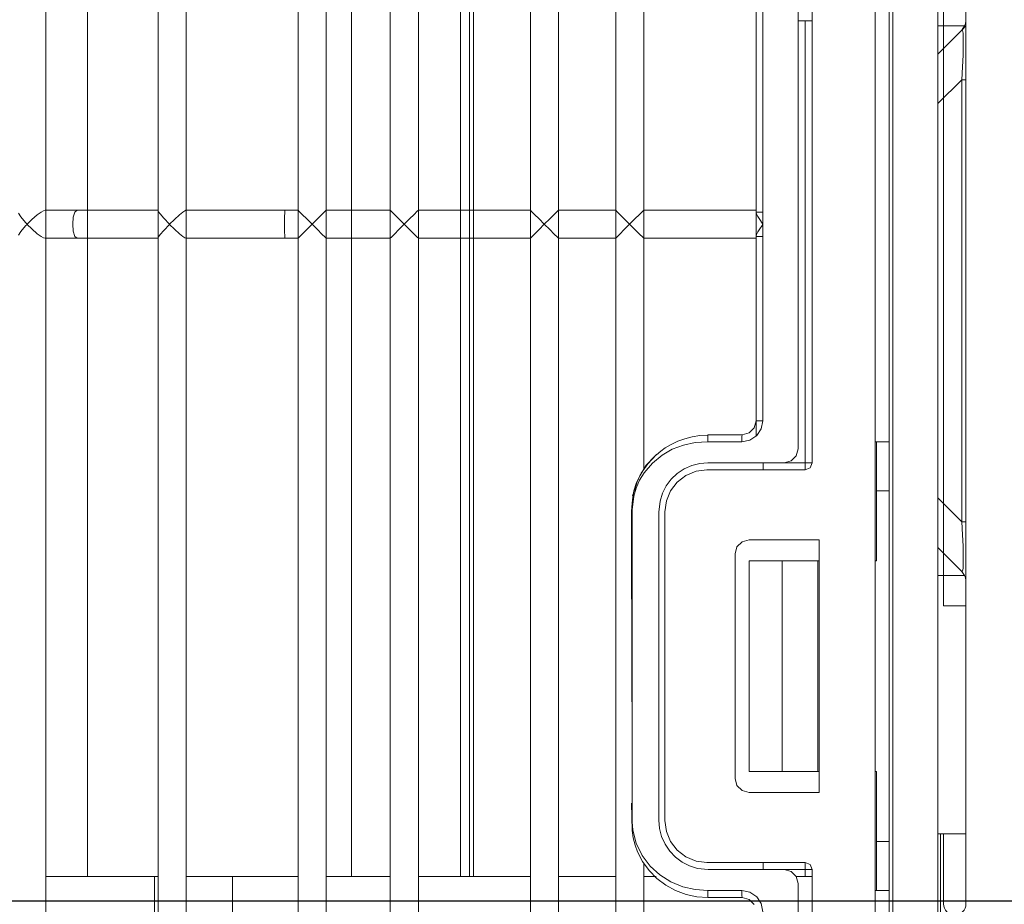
# Model space of a CAD drawing. Header units: millimetres. Extents: x -367720 to -162733, y 309172 to 337444.
# Tile 12 of 256: x -361047 to -360956, y 316504 to 316586. Entities that reach past the tile are written whole.
import ezdxf

# ---------------------------------------------------------------- set-up
doc = ezdxf.new("R2010")
doc.units = ezdxf.units.MM
doc.header["$LTSCALE"] = 10
doc.header["$MEASUREMENT"] = 0
doc.layers.get('0').update_dxf_attribs({"color": 255, "lineweight": 13})
for name, color, linetype, lineweight in [('LATS_EQ_IDU', 7, 'Continuous', 0), ('VZ1', 6, 'Continuous', 18), ('vzt-odvod', 6, 'Continuous', 40), ('vzt-přívod', 2, 'Continuous', 40)]:
    doc.layers.add(name, color=color, linetype=linetype, lineweight=lineweight)
doc.styles.add('ROMANS', font='ROMANS.shx', dxfattribs={"height": 80})

# ---------------------------------------------------------------- blocks, each defined once
blk = doc.blocks.new('LATS_IDU_WALL_MOUNTED_SB')
at = {"color": 0, "linetype": 'Continuous'}
for p, q in [((-215.763, 87.623), (-216.106, 87.842)), ((-214.056, 87.842), (-214.399, 87.623)), ((-215.232, 87.184), (-215.763, 87.623)), ((-215.519, 86.605), (-215.087, 87.039)), ((-215.087, 87.05), (-215.232, 87.184)), ((-215.081, 87.045), (-215.087, 87.05)), ((-215.087, 87.039), (-215.081, 87.045)), ((-215.075, 87.05), (-215.081, 87.045)), ((-215.081, 87.045), (-215.075, 87.039)), ((-214.93, 87.184), (-215.075, 87.05)), ((-215.075, 87.039), (-214.643, 86.605)), ((-214.399, 87.623), (-214.93, 87.184)), ((-216.213, 85.753), (-215.957, 86.104)), ((-215.957, 86.104), (-215.519, 86.605)), ((-214.643, 86.605), (-214.205, 86.104)), ((-214.205, 86.104), (-213.948, 85.753)), ((-216.381, 85.307), (-296.331, 85.307)), ((-275.531, 80.29), (-275.531, 85.308)), ((-148.281, 85.307), (-234.553, 85.307)), ((-230.831, 85.307), (-213.781, 85.307)), ((-216.381, 85.381), (-216.336, 85.538)), ((-216.381, 83.893), (-216.381, 85.381)), ((-216.336, 85.538), (-216.213, 85.753)), ((-213.948, 85.753), (-213.826, 85.538)), ((-213.826, 85.538), (-213.781, 85.381)), ((-213.781, 85.381), (-213.781, 83.893)), ((-216.381, 82.401), (-216.381, 83.893)), ((-213.781, 83.893), (-213.781, 82.401)), ((-216.381, 82.401), (-216.207, 82.609)), ((-216.381, 78.685), (-216.381, 82.401)), ((-216.207, 82.609), (-215.731, 82.761)), ((-215.731, 82.761), (-215.081, 82.817)), ((-215.081, 82.817), (-214.431, 82.761)), ((-214.431, 82.761), (-213.955, 82.609)), ((-213.955, 82.609), (-213.781, 82.401)), ((-213.781, 82.401), (-213.781, 78.685)), ((-275.53, 81.455), (-216.377, 81.455)), ((-234.553, 81.455), (-148.276, 81.455)), ((-213.768, 81.455), (-230.826, 81.455)), ((-275.531, 75.236), (-275.531, 80.29)), ((-216.381, 74.907), (-216.381, 78.685)), ((-213.781, 78.685), (-213.781, 74.907)), ((-296.355, 74.907), (-216.357, 74.907)), ((-296.332, 75.236), (-275.531, 75.236)), ((-275.531, 75.236), (-275.531, 75.071)), ((-275.531, 75.071), (-275.531, 74.907)), ((-234.577, 74.907), (-148.257, 74.907)), ((-213.805, 74.907), (-230.807, 74.907)), ((-216.232, 74.852), (-216.357, 74.907)), ((-213.805, 74.907), (-213.93, 74.852)), ((-216.036, 74.711), (-216.232, 74.852)), ((-215.647, 74.381), (-216.036, 74.711)), ((-215.087, 73.849), (-215.647, 74.381)), ((-214.514, 74.381), (-215.075, 73.849)), ((-214.126, 74.711), (-214.514, 74.381)), ((-213.93, 74.852), (-214.126, 74.711)), ((-215.957, 72.912), (-215.523, 73.39)), ((-215.523, 73.39), (-215.087, 73.837)), ((-215.081, 73.843), (-215.087, 73.849)), ((-215.087, 73.837), (-215.081, 73.843)), ((-215.075, 73.849), (-215.081, 73.843)), ((-215.081, 73.843), (-215.075, 73.837)), ((-215.075, 73.837), (-214.639, 73.39)), ((-214.639, 73.39), (-214.205, 72.912)), ((-216.381, 72.307), (-296.331, 72.307)), ((-275.531, 72.307), (-275.531, 70.159)), ((-148.281, 72.307), (-234.553, 72.307)), ((-230.831, 72.307), (-213.781, 72.307)), ((-216.381, 72.326), (-216.336, 72.429)), ((-216.381, 67.752), (-216.381, 72.326)), ((-216.336, 72.429), (-216.214, 72.602)), ((-216.214, 72.602), (-215.957, 72.912)), ((-214.205, 72.912), (-213.948, 72.602)), ((-213.948, 72.602), (-213.826, 72.429)), ((-213.826, 72.429), (-213.781, 72.326)), ((-213.781, 72.326), (-213.781, 67.752)), ((-275.531, 70.159), (-275.531, 67.993)), ((-296.332, 67.993), (-275.531, 67.993)), ((-275.531, 67.993), (-275.531, 61.906)), ((-216.381, 63.148), (-216.381, 67.752)), ((-213.781, 67.752), (-213.781, 63.148)), ((-216.381, 63.148), (-216.207, 63.159)), ((-216.381, 61.907), (-216.381, 63.148)), ((-216.207, 63.159), (-215.731, 63.167)), ((-215.731, 63.167), (-215.081, 63.17)), ((-215.081, 63.17), (-214.431, 63.167)), ((-214.431, 63.167), (-213.955, 63.159)), ((-213.955, 63.159), (-213.781, 63.148)), ((-213.781, 63.148), (-213.781, 61.907)), ((-296.331, 61.907), (-216.381, 61.907)), ((-234.553, 61.907), (-148.281, 61.907)), ((-213.781, 61.907), (-230.831, 61.907)), ((-216.275, 61.81), (-216.381, 61.907)), ((-215.992, 61.534), (-216.275, 61.81)), ((-215.573, 61.12), (-215.992, 61.534)), ((-214.17, 61.534), (-214.589, 61.12)), ((-213.887, 61.81), (-214.17, 61.534)), ((-213.781, 61.907), (-213.887, 61.81)), ((-215.578, 60.13), (-215.081, 60.629)), ((-215.081, 60.629), (-215.573, 61.12)), ((-214.589, 61.12), (-215.081, 60.629)), ((-215.081, 60.629), (-214.583, 60.13)), ((-216.381, 59.307), (-216.282, 59.414)), ((-216.282, 59.414), (-216, 59.704)), ((-216, 59.704), (-215.578, 60.13)), ((-214.583, 60.13), (-214.162, 59.704)), ((-214.162, 59.704), (-213.88, 59.414)), ((-213.88, 59.414), (-213.781, 59.307)), ((-216.381, 59.307), (-296.331, 59.307)), ((-275.531, 59.306), (-275.531, 53.367)), ((-148.281, 59.307), (-234.553, 59.307)), ((-230.831, 59.307), (-213.781, 59.307)), ((-216.381, 53.368), (-216.381, 59.307)), ((-213.781, 59.307), (-213.781, 53.368)), ((-275.53, 56.96), (-216.377, 56.96)), ((-234.553, 56.96), (-148.276, 56.96)), ((-213.768, 56.96), (-230.826, 56.96)), ((-296.331, 53.368), (-216.381, 53.368)), ((-234.553, 53.368), (-148.281, 53.368)), ((-213.781, 53.368), (-230.831, 53.368)), ((-216.275, 53.271), (-216.381, 53.368)), ((-215.992, 52.995), (-216.275, 53.271)), ((-215.573, 52.581), (-215.992, 52.995)), ((-214.17, 52.995), (-214.589, 52.581)), ((-213.887, 53.271), (-214.17, 52.995)), ((-213.781, 53.368), (-213.887, 53.271)), ((-215.578, 51.592), (-215.081, 52.091)), ((-215.081, 52.091), (-215.573, 52.581)), ((-214.589, 52.581), (-215.081, 52.091)), ((-215.081, 52.091), (-214.583, 51.592)), ((-216.282, 50.876), (-216, 51.165)), ((-216, 51.165), (-215.578, 51.592)), ((-214.583, 51.592), (-214.162, 51.165)), ((-214.162, 51.165), (-213.88, 50.876)), ((-216.381, 50.768), (-296.331, 50.768)), ((-275.531, 50.768), (-275.531, 40.368)), ((-148.281, 50.768), (-234.553, 50.768)), ((-230.831, 50.768), (-213.781, 50.768)), ((-216.381, 50.768), (-216.282, 50.876)), ((-216.381, 40.368), (-216.381, 50.768)), ((-213.88, 50.876), (-213.781, 50.768)), ((-213.781, 50.768), (-213.781, 40.368)), ((-275.53, 46.86), (-216.377, 46.86)), ((-234.553, 46.86), (-148.276, 46.86)), ((-213.768, 46.86), (-230.826, 46.86)), ((-275.53, 46.018), (-216.377, 46.018)), ((-275.53, 45.66), (-216.377, 45.66)), ((-234.553, 46.018), (-148.276, 46.018)), ((-234.553, 45.66), (-148.276, 45.66)), ((-213.768, 46.018), (-230.826, 46.018)), ((-213.768, 45.66), (-230.826, 45.66)), ((-296.331, 40.368), (-216.381, 40.368)), ((-234.553, 40.368), (-148.281, 40.368)), ((-213.781, 40.368), (-230.831, 40.368)), ((-216.275, 40.271), (-216.381, 40.368)), ((-215.992, 39.995), (-216.275, 40.271)), ((-213.887, 40.271), (-214.17, 39.995)), ((-213.781, 40.368), (-213.887, 40.271)), ((-215.573, 39.581), (-215.992, 39.995)), ((-215.081, 39.091), (-215.573, 39.581)), ((-214.589, 39.581), (-215.081, 39.091)), ((-214.17, 39.995), (-214.589, 39.581)), ((-216, 38.165), (-215.578, 38.592)), ((-215.578, 38.592), (-215.081, 39.091)), ((-215.081, 39.091), (-214.583, 38.592)), ((-214.583, 38.592), (-214.162, 38.165)), ((-216.381, 37.768), (-296.331, 37.768)), ((-275.531, 37.768), (-275.531, 32.461)), ((-148.281, 37.768), (-234.553, 37.768)), ((-230.831, 37.768), (-213.781, 37.768)), ((-216.381, 37.768), (-216.282, 37.876)), ((-216.381, 32.46), (-216.381, 37.768)), ((-216.282, 37.876), (-216, 38.165)), ((-214.162, 38.165), (-213.88, 37.876)), ((-213.88, 37.876), (-213.781, 37.768)), ((-213.781, 37.768), (-213.781, 32.46)), ((-296.331, 32.46), (-216.381, 32.46)), ((-234.553, 32.46), (-148.281, 32.46)), ((-213.781, 32.46), (-230.831, 32.46)), ((-216.275, 32.363), (-216.381, 32.46)), ((-215.992, 32.087), (-216.275, 32.363)), ((-215.573, 31.673), (-215.992, 32.087)), ((-214.17, 32.087), (-214.589, 31.673)), ((-213.887, 32.363), (-214.17, 32.087)), ((-213.781, 32.46), (-213.887, 32.363)), ((-215.578, 30.684), (-215.081, 31.183)), ((-215.081, 31.183), (-215.573, 31.673)), ((-214.589, 31.673), (-215.081, 31.183)), ((-215.081, 31.183), (-214.583, 30.684)), ((-274.13, 29.976), (-273.221, 30.458)), ((-272.441, 30.563), (-273.57, 30.014)), ((-273.221, 30.458), (-272.633, 30.668)), ((-272.633, 30.668), (-271.94, 30.838)), ((-271.23, 30.873), (-272.441, 30.563)), ((-271.94, 30.838), (-271.266, 30.944)), ((-271.266, 30.944), (-268.713, 30.998)), ((-270.467, 30.942), (-271.23, 30.873)), ((-269.664, 30.943), (-270.467, 30.942)), ((-269.664, 30.941), (-262.792, 30.954)), ((-250.033, 30.941), (-269.664, 30.941)), ((-262.792, 30.954), (-255.92, 30.969)), ((-255.92, 30.969), (-242.177, 30.998)), ((-245.714, 30.941), (-250.033, 30.941)), ((-249.812, 30.998), (-247.908, 30.998)), ((-247.908, 30.998), (-245.671, 30.998)), ((-244.34, 30.941), (-245.714, 30.941)), ((-245.671, 30.998), (-243.835, 30.998)), ((-242.966, 30.941), (-244.34, 30.941)), ((-243.835, 30.998), (-242.4, 30.998)), ((-241.54, 30.93), (-242.966, 30.941)), ((-242.4, 30.998), (-242.177, 30.998)), ((-242.177, 30.998), (-241.712, 30.993)), ((-241.712, 30.993), (-241.297, 30.979)), ((-240.27, 30.787), (-241.54, 30.93)), ((-241.297, 30.979), (-240.932, 30.957)), ((-240.932, 30.957), (-240.617, 30.927)), ((-240.617, 30.927), (-239.793, 30.783)), ((-239.525, 30.57), (-240.27, 30.787)), ((-239.898, 30.786), (-240.242, 30.912)), ((-239.555, 30.66), (-239.898, 30.786)), ((-239.793, 30.783), (-239.108, 30.567)), ((-238.962, 30.476), (-239.555, 30.66)), ((-238.807, 30.251), (-239.525, 30.57)), ((-239.108, 30.567), (-238.149, 30.1)), ((-238.396, 30.235), (-238.962, 30.476)), ((-238.119, 29.83), (-238.807, 30.251)), ((-237.419, 29.643), (-238.396, 30.235)), ((-216.282, 29.968), (-216, 30.257)), ((-216, 30.257), (-215.578, 30.684)), ((-214.583, 30.684), (-214.162, 30.257)), ((-214.162, 30.257), (-213.88, 29.968)), ((-274.309, 29.86), (-296.331, 29.86)), ((-275.697, 28.644), (-274.962, 29.366)), ((-275.531, 29.86), (-275.531, 28.719)), ((-274.551, 29.279), (-275.382, 28.369)), ((-274.962, 29.366), (-274.13, 29.976)), ((-273.57, 30.014), (-274.551, 29.279)), ((-238.149, 30.1), (-237.267, 29.498)), ((-237.222, 29.075), (-238.119, 29.83)), ((-216.381, 29.86), (-237.753, 29.86)), ((-236.588, 28.865), (-237.419, 29.643)), ((-237.267, 29.498), (-236.422, 28.697)), ((-148.281, 29.86), (-234.553, 29.86)), ((-230.831, 29.86), (-213.781, 29.86)), ((-216.381, 29.86), (-216.282, 29.968)), ((-216.381, 19.46), (-216.381, 29.86)), ((-213.88, 29.968), (-213.781, 29.86)), ((-213.781, 29.86), (-213.781, 19.46)), ((-276.318, 27.822), (-275.697, 28.644)), ((-275.382, 28.369), (-276.013, 27.367)), ((-271.823, 28.217), (-271.072, 28.406)), ((-271.072, 28.406), (-270.3, 28.469)), ((-270.284, 28.469), (-241.759, 28.469)), ((-241.759, 28.469), (-240.734, 28.358)), ((-240.734, 28.358), (-240.003, 28.127)), ((-236.483, 28.177), (-237.222, 29.075)), ((-236.511, 28.771), (-236.588, 28.865)), ((-236.436, 28.674), (-236.511, 28.771)), ((-236.108, 28.293), (-236.436, 28.674)), ((-276.815, 26.918), (-276.318, 27.822)), ((-273.742, 26.929), (-273.189, 27.459)), ((-273.189, 27.459), (-272.539, 27.897)), ((-272.539, 27.897), (-271.823, 28.217)), ((-271.34, 27.777), (-272.281, 27.387)), ((-270.331, 27.91), (-271.34, 27.777)), ((-270.331, 27.91), (-241.731, 27.91)), ((-240.722, 27.777), (-241.731, 27.91)), ((-239.781, 27.387), (-240.722, 27.777)), ((-240.003, 28.127), (-239.321, 27.778)), ((-239.321, 27.778), (-238.708, 27.318)), ((-235.935, 27.222), (-236.483, 28.177)), ((-235.813, 27.889), (-236.108, 28.293)), ((-235.476, 27.321), (-235.813, 27.889)), ((-277.18, 25.953), (-276.815, 26.918)), ((-276.013, 27.367), (-276.473, 26.247)), ((-274.2, 26.313), (-273.742, 26.929)), ((-273.089, 26.768), (-273.708, 25.96)), ((-272.281, 27.387), (-273.089, 26.768)), ((-238.973, 26.768), (-239.781, 27.387)), ((-238.353, 25.96), (-238.973, 26.768)), ((-238.708, 27.318), (-238.18, 26.763)), ((-238.18, 26.763), (-237.753, 26.126)), ((-235.544, 26.197), (-235.935, 27.222)), ((-235.194, 26.721), (-235.476, 27.321)), ((-234.955, 26.061), (-235.194, 26.721)), ((-277.404, 24.947), (-277.18, 25.953)), ((-276.473, 26.247), (-276.741, 25.105)), ((-274.774, 24.898), (-274.546, 25.63)), ((-274.546, 25.63), (-274.2, 26.313)), ((-273.708, 25.96), (-274.098, 25.019)), ((-237.964, 25.019), (-238.353, 25.96)), ((-237.753, 26.126), (-237.438, 25.426)), ((-235.309, 25.099), (-235.544, 26.197)), ((-234.779, 25.385), (-234.955, 26.061)), ((-277.481, 23.919), (-277.404, 24.947)), ((-276.741, 25.105), (-276.831, 23.931)), ((-274.881, 23.89), (-274.774, 24.898)), ((-274.098, 25.019), (-274.231, 24.01)), ((-237.831, 24.01), (-237.964, 25.019)), ((-237.438, 25.426), (-237.246, 24.683)), ((-237.246, 24.683), (-237.181, 23.919)), ((-235.231, 23.931), (-235.309, 25.099)), ((-234.667, 24.661), (-234.779, 25.385)), ((-234.627, 23.923), (-234.667, 24.661)), ((-277.431, 23.924), (-277.481, 23.919)), ((-277.481, 20.76), (-277.481, 23.919)), ((-277.291, 23.927), (-277.431, 23.924)), ((-277.08, 23.93), (-277.291, 23.927)), ((-276.831, 23.931), (-277.08, 23.93)), ((-276.831, 23.931), (-276.831, 20.771)), ((-274.881, 23.89), (-274.881, 16.86)), ((-274.231, 14.91), (-274.231, 24.01)), ((-237.831, 24.01), (-237.831, 14.91)), ((-237.181, 23.919), (-237.181, 16.86)), ((-234.982, 23.93), (-235.231, 23.931)), ((-235.231, 20.771), (-235.231, 23.931)), ((-234.771, 23.927), (-234.982, 23.93)), ((-234.63, 23.924), (-234.771, 23.927)), ((-234.581, 23.919), (-234.63, 23.924)), ((-234.581, 23.919), (-234.581, 20.76)), ((-267.557, 20.76), (-267.081, 21.236)), ((-267.081, 21.236), (-266.431, 21.41)), ((-266.431, 21.41), (-245.631, 21.41)), ((-245.631, 21.41), (-244.981, 21.236)), ((-244.981, 21.236), (-244.505, 20.76)), ((-278.131, 19.634), (-277.655, 20.11)), ((-277.655, 20.11), (-277.481, 20.76)), ((-277.291, 20.768), (-277.481, 20.76)), ((-276.831, 20.771), (-277.291, 20.768)), ((-276.979, 20.025), (-276.831, 20.771)), ((-267.731, 20.11), (-267.557, 20.76)), ((-267.731, 13.61), (-267.731, 20.11)), ((-265.781, 20.11), (-246.281, 20.11)), ((-265.781, 17.04), (-265.781, 20.11)), ((-246.281, 17.04), (-246.281, 20.11)), ((-244.505, 20.76), (-244.331, 20.11)), ((-244.331, 20.11), (-244.331, 13.61)), ((-234.771, 20.768), (-235.231, 20.771)), ((-235.231, 20.771), (-235.083, 20.025)), ((-234.581, 20.76), (-234.771, 20.768)), ((-234.581, 20.76), (-234.407, 20.11)), ((-234.407, 20.11), (-233.931, 19.634)), ((-278.035, 18.97), (-277.402, 19.392)), ((-277.402, 19.392), (-276.979, 20.025)), ((-235.083, 20.025), (-234.66, 19.392)), ((-234.734, 19.46), (-148.1, 19.46)), ((-234.66, 19.392), (-234.027, 18.97)), ((-233.931, 19.634), (-233.281, 19.46)), ((-233.281, 19.46), (-216.2, 19.46)), ((-233.281, 19.46), (-233.281, 19.274)), ((-233.281, 19.274), (-233.281, 18.821)), ((-213.962, 19.46), (-230.65, 19.46)), ((-216.188, 19.46), (-216.2, 19.46)), ((-216.2, 19.46), (-216.2, 19.274)), ((-216.2, 19.274), (-216.2, 18.821)), ((-216.027, 19.417), (-216.188, 19.46)), ((-215.794, 19.298), (-216.027, 19.417)), ((-215.61, 19.185), (-215.794, 19.298)), ((-215.088, 18.826), (-215.61, 19.185)), ((-214.552, 19.185), (-215.074, 18.826)), ((-214.368, 19.298), (-214.552, 19.185)), ((-214.135, 19.417), (-214.368, 19.298)), ((-213.974, 19.46), (-214.135, 19.417)), ((-213.962, 19.46), (-213.974, 19.46)), ((-213.962, 19.46), (-213.962, 19.274)), ((-213.962, 19.274), (-213.962, 18.821)), ((-278.781, 18.821), (-278.035, 18.97)), ((-274.881, 18.81), (-274.421, 18.81)), ((-274.421, 18.81), (-274.231, 18.81)), ((-237.831, 18.81), (-237.641, 18.81)), ((-237.641, 18.81), (-237.181, 18.81)), ((-234.027, 18.97), (-233.281, 18.821)), ((-216.2, 18.821), (-233.281, 18.821)), ((-146.981, 18.821), (-229.531, 18.821)), ((-229.531, 18.821), (-213.962, 18.821)), ((-215.081, 18.821), (-216.2, 18.821)), ((-215.081, 18.821), (-215.088, 18.826)), ((-215.074, 18.826), (-215.081, 18.821)), ((-213.962, 18.821), (-215.081, 18.821)), ((-275.055, 16.21), (-274.881, 16.86)), ((-274.881, 14.91), (-274.881, 16.831)), ((-265.781, 17.04), (-246.281, 17.04)), ((-265.781, 13.74), (-265.781, 17.04)), ((-246.281, 13.74), (-246.281, 17.04)), ((-237.181, 16.86), (-237.181, 14.91)), ((-237.181, 16.86), (-237.007, 16.21)), ((-276.181, 15.56), (-348.295, 15.56)), ((-276.181, 15.56), (-275.531, 15.734)), ((-275.531, 15.734), (-275.055, 16.21)), ((-275.531, 15.734), (-275.531, 14.26)), ((-237.007, 16.21), (-236.531, 15.734)), ((-236.531, 15.734), (-235.881, 15.56)), ((-77.045, 15.56), (-235.881, 15.56)), ((-196.242, 14.26), (-196.242, 15.56)), ((-275.531, 14.91), (-274.881, 14.91)), ((-274.881, 14.45), (-274.881, 14.91)), ((-274.421, 14.91), (-274.881, 14.91)), ((-274.231, 14.91), (-274.421, 14.91)), ((-274.231, 14.91), (-274.421, 14.45)), ((-237.641, 14.45), (-237.831, 14.91)), ((-237.641, 14.91), (-237.831, 14.91)), ((-237.181, 14.91), (-237.641, 14.91)), ((-237.181, 14.91), (-196.242, 14.91)), ((-237.181, 14.91), (-237.181, 14.45)), ((-348.945, 14.26), (-274.881, 14.26)), ((-274.881, 14.26), (-274.881, 14.45)), ((-274.421, 14.45), (-274.881, 14.26)), ((-265.781, 13.74), (-246.281, 13.74)), ((-265.781, 13.675), (-265.781, 13.74)), ((-246.281, 13.74), (-246.281, 13.675)), ((-237.181, 14.26), (-237.641, 14.45)), ((-237.181, 14.45), (-237.181, 14.26)), ((-237.181, 14.26), (-75.745, 14.26)), ((-196.242, 14.261), (-196.892, 14.261)), ((-196.892, 14.261), (-196.892, 14.26)), ((-196.892, 14.26), (-196.892, 14.26)), ((-267.731, 13.61), (-244.331, 13.61)), ((-265.781, 13.61), (-265.781, 13.675)), ((-246.281, 13.675), (-246.281, 13.61)), ((-396.956, 8.41), (397.766, 8.41)), ((-276.832, 8.277), (-272.281, 8.277)), ((-276.831, 8.41), (-276.831, 7.11)), ((-272.281, 8.277), (-265.781, 8.277)), ((-272.281, 7.11), (-272.281, 8.277)), ((-265.781, 8.277), (-265.781, 8.41)), ((-246.281, 8.277), (-246.281, 8.41)), ((-246.281, 8.277), (-239.781, 8.277)), ((-239.781, 8.277), (-235.231, 8.277)), ((-239.781, 7.11), (-239.781, 8.277)), ((-235.231, 8.41), (-235.231, 7.11)), ((-327.141, 7.11), (398.301, 7.11)), ((398.301, 6.791), (-327.141, 6.791)), ((-327.141, 2.6), (437.506, 2.6)), ((-271.56, 2.343), (-285.537, 2.388)), ((-271.566, 2.08), (-278.066, 2.08)), ((-271.566, 0), (-271.566, 2.6)), ((-250.449, 2.08), (200.753, 2.08)), ((-250.449, 2.08), (-250.449, 2.077)), ((-155.784, 2.08), (-250.449, 2.08)), ((-250.449, 2.077), (-250.447, 1.994)), ((-250.447, 1.994), (-250.446, 1.803)), ((-247.627, 0.117), (-247.627, 2.6)), ((-247.247, 0.381), (-245.027, 2.6)), ((-240.431, 2.6), (-242.651, 0.381)), ((-201.681, 0.381), (-203.901, 2.6)), ((-197.085, 0.381), (-199.304, 2.6)), ((-196.704, 2.6), (-196.704, 0.117)), ((-250.446, 1.803), (-250.445, 1.526)), ((-250.445, 1.526), (-250.444, 1.194)), ((-250.444, 1.194), (-250.445, 0.845)), ((-278.066, 0), (-271.566, 0)), ((-271.566, 0), (-248.166, 0)), ((-250.448, 0.07), (-250.449, 0.003)), ((-250.449, 0.003), (-250.449, 0)), ((-250.449, 0), (-155.784, 0)), ((-250.419, 0), (-250.449, 0)), ((-250.446, 0.249), (-250.448, 0.07)), ((-250.445, 0.518), (-250.446, 0.249)), ((-250.445, 0.845), (-250.445, 0.518)), ((-250.419, 0), (200.753, 0)), ((-248.043, 0), (-248.166, 0)), ((-247.676, 0), (-248.043, 0)), ((-247.074, 0), (-247.676, 0)), ((-247.627, 0.117), (-247.247, 0.381)), ((-247.247, 0.381), (-247.213, 0.312)), ((-247.213, 0.312), (-246.954, 0.265)), ((-246.249, 0), (-247.074, 0)), ((-246.954, 0.265), (-246.476, 0.242)), ((-246.476, 0.242), (-245.789, 0.242)), ((-245.221, 0), (-246.249, 0)), ((-245.789, 0.242), (-244.908, 0.265)), ((-244.013, 0), (-245.221, 0)), ((-244.908, 0.265), (-243.855, 0.312)), ((-242.651, 0), (-244.013, 0)), ((-243.855, 0.312), (-242.651, 0.381)), ((-242.651, 0.381), (-201.681, 0.381)), ((-242.651, 0.099), (-242.651, 0.381)), ((-242.651, 0), (-242.651, 0.099)), ((-201.681, 0), (-242.651, 0)), ((-201.681, 0.099), (-201.681, 0.381)), ((-201.681, 0.381), (-200.477, 0.312)), ((-201.681, 0), (-201.681, 0.099)), ((-200.344, 0), (-201.681, 0)), ((-200.477, 0.312), (-199.424, 0.265)), ((-199.154, 0), (-200.344, 0)), ((-199.424, 0.265), (-198.543, 0.242)), ((-198.137, 0), (-199.154, 0)), ((-198.543, 0.242), (-197.856, 0.242)), ((-197.315, 0), (-198.137, 0)), ((-197.856, 0.242), (-197.378, 0.265)), ((-197.378, 0.265), (-197.119, 0.312)), ((-196.704, 0), (-197.315, 0)), ((-197.119, 0.312), (-197.085, 0.381)), ((-197.085, 0.381), (-196.704, 0)), ((-197.085, 0.381), (-196.704, 0.117)), ((-196.158, 0), (-196.704, 0)), ((-196.166, 0), (-172.766, 0))]:
    blk.add_line(p, q, dxfattribs=at)
for centre, radius, start, end in [((-278.066, 1.04), 1.04, 90, 270), ((-248.166, 1.3), 1.3, 270, 294.4698), ((-196.166, 1.3), 1.3, 245.5302, 270)]:
    blk.add_arc(centre, radius, start, end, dxfattribs=at)
blk = doc.blocks.new('A$C44164CF6')
at = {"layer": 'LATS_EQ_IDU', "color": 1, "ltscale": 5, "rotation": 90}
blk.add_blockref('LATS_IDU_WALL_MOUNTED_SB', (-6176.77, -2137.5), dxfattribs=at)
at = {"layer": 'VZ1', "extrusion": (0, -1, -1.22461e-16), "style": 'ROMANS', "width": 0.8, "flags": 1}
for tag, p in [('MATERIAL', (-2269.089, 3112.525, -14812.164)), ('PRIRUBA', (-2269.089, 3112.525, -14812.164)), ('PRUTOK', (-2269.089, 3112.525, -14812.164)), ('PLOCHA', (-2269.089, 3112.525, -14812.164)), ('OBVOD', (-2269.089, 3112.525, -14812.164)), ('NAZEV', (-2269.089, 3112.525, -14812.164)), ('KOTA', (-2269.089, 3112.525, -14812.164)), ('USEK', (-2269.089, 3112.525, -14812.164)), ('TVAR', (-2269.089, 3112.525, -14812.164)), ('POS', (-2269.089, 3112.525, -14812.164)), ('NB2', (-2269.089, 3112.525, -14812.164)), ('NB1', (-2269.089, 3112.525, -14812.164)), ('DB', (-2269.089, 3112.525, -14812.164)), ('DA', (-2269.089, 3112.525, -14812.164)), ('B2', (-2269.089, 3112.525, -14812.164)), ('B1', (-2269.089, 3112.525, -14812.164)), ('A2', (-2269.089, 3112.525, -14812.164)), ('A1', (-2269.089, 3112.525, -14812.164)), ('LT', (-2269.089, 3112.525, -14812.164)), ('MATERIAL', (99885.331, 3112.525, -14812.164)), ('PRIRUBA', (99885.331, 3112.525, -14812.164)), ('PRUTOK', (99885.331, 3112.525, -14812.164)), ('PLOCHA', (99885.331, 3112.525, -14812.164)), ('OBVOD', (99885.331, 3112.525, -14812.164)), ('NAZEV', (99885.331, 3112.525, -14812.164)), ('KOTA', (99885.331, 3112.525, -14812.164)), ('USEK', (99885.331, 3112.525, -14812.164)), ('TVAR', (99885.331, 3112.525, -14812.164)), ('POS', (99885.331, 3112.525, -14812.164)), ('NB2', (99885.331, 3112.525, -14812.164)), ('NB1', (99885.331, 3112.525, -14812.164)), ('DB', (99885.331, 3112.525, -14812.164)), ('DA', (99885.331, 3112.525, -14812.164)), ('B2', (99885.331, 3112.525, -14812.164)), ('B1', (99885.331, 3112.525, -14812.164)), ('A2', (99885.331, 3112.525, -14812.164)), ('A1', (99885.331, 3112.525, -14812.164)), ('LT', (99885.331, 3112.525, -14812.164))]:
    blk.add_attdef(tag, p, '', height=1, rotation=180, dxfattribs=at)
at = {"layer": 'VZ1', "extrusion": (1.22461e-16, 1, 4.44089e-16), "style": 'ROMANS', "width": 0.8, "flags": 1}
for tag, p in [('MATERIAL', (2269.089, 2852.525, 14812.164)), ('PRIRUBA', (2269.089, 2852.525, 14812.164)), ('IZOLACE', (2269.089, 2852.525, 14812.164)), ('PRUTOK', (2269.089, 2852.525, 14812.164)), ('PLOCHA', (2269.089, 2852.525, 14812.164)), ('NASTCE', (2269.089, 2852.525, 14812.164)), ('OBVOD', (2269.089, 2852.525, 14812.164)), ('NAZEV', (2269.089, 2852.525, 14812.164)), ('KOTA', (2269.089, 2852.525, 14812.164)), ('USEK', (2269.089, 2852.525, 14812.164)), ('TVAR', (2269.089, 2852.525, 14812.164)), ('POS', (2269.089, 2852.525, 14812.164)), ('NB2', (2269.089, 2852.525, 14812.164)), ('NB1', (2269.089, 2852.525, 14812.164)), ('B1', (2269.089, 2852.525, 14812.164)), ('VS', (2269.089, 2852.525, 14812.164)), ('A1', (2269.089, 2852.525, 14812.164)), ('LT', (2269.089, 2852.525, 14812.164)), ('MATERIAL', (-99885.331, 2852.525, 14812.164)), ('PRIRUBA', (-99885.331, 2852.525, 14812.164)), ('IZOLACE', (-99885.331, 2852.525, 14812.164)), ('PRUTOK', (-99885.331, 2852.525, 14812.164)), ('PLOCHA', (-99885.331, 2852.525, 14812.164)), ('NASTCE', (-99885.331, 2852.525, 14812.164)), ('OBVOD', (-99885.331, 2852.525, 14812.164)), ('NAZEV', (-99885.331, 2852.525, 14812.164)), ('KOTA', (-99885.331, 2852.525, 14812.164)), ('USEK', (-99885.331, 2852.525, 14812.164)), ('TVAR', (-99885.331, 2852.525, 14812.164)), ('POS', (-99885.331, 2852.525, 14812.164)), ('NB2', (-99885.331, 2852.525, 14812.164)), ('NB1', (-99885.331, 2852.525, 14812.164)), ('B1', (-99885.331, 2852.525, 14812.164)), ('VS', (-99885.331, 2852.525, 14812.164)), ('A1', (-99885.331, 2852.525, 14812.164)), ('LT', (-99885.331, 2852.525, 14812.164))]:
    blk.add_attdef(tag, p, '', height=1, dxfattribs=at)
blk = doc.blocks.new('A$C44067DDB')
at = {"layer": 'vzt-odvod', "lineweight": 30}
blk.add_line((2063.1013, 3884.7296, 2999.1009), (4494.6938, 3884.7256, 2999.6324), dxfattribs=at)
at = {"layer": 'VZ1', "extrusion": (1.04009e-13, 1, -4.87544e-15), "style": 'ROMANS', "width": 0.8, "flags": 1}
for tag in ['KOTA', 'USEK', 'TVAR', 'POS', 'NB2', 'NB1', 'VS', 'LT', 'D']:
    blk.add_attdef(tag, (-111318.983, 5039.0799, 11669.1415), '', height=1, dxfattribs=at)
at = {"layer": 'VZ1', "extrusion": (1, -3.06152e-16, 0), "style": 'ROMANS', "width": 0.8, "flags": 1}
for tag in ['NB2', 'NB1', 'PRUTOK', 'USEK', 'KOTA', 'NAZEV', 'PRIRUBA2', 'POS', 'MATERIAL', 'PRUMER', 'PLOCHA', 'LT', 'UHEL', 'R', 'D', 'TVAR']:
    blk.add_attdef(tag, (11669.1415, 5039.0799, 111318.983), '', height=1, rotation=90, dxfattribs=at)
at = {"layer": 'VZ1', "extrusion": (-2.71917e-32, 1, -4.44089e-16), "style": 'ROMANS', "width": 0.8, "flags": 1}
for tag, p in [('MATERIAL', (-177204.9859, 2943.2966, 11491.6104)), ('PRIRUBA', (-177204.9859, 2943.2966, 11491.6104)), ('PRUTOK', (-177204.9859, 2943.2966, 11491.6104)), ('PLOCHA', (-177204.9859, 2943.2966, 11491.6104)), ('OBVOD', (-177204.9859, 2943.2966, 11491.6104)), ('NAZEV', (-177204.9859, 2943.2966, 11491.6104)), ('KOTA', (-177204.9859, 2943.2966, 11491.6104)), ('USEK', (-177204.9859, 2943.2966, 11491.6104)), ('TVAR', (-177204.9859, 2943.2966, 11491.6104)), ('NBN', (-177204.9859, 2943.2966, 11491.6104)), ('POS', (-177204.9859, 2943.2966, 11491.6104)), ('NB3', (-177204.9859, 2943.2966, 11491.6104)), ('VS', (-177204.9859, 2943.2966, 11491.6104)), ('LT', (-177204.9859, 2943.2966, 11491.6104)), ('B', (-177204.9859, 2943.2966, 11491.6104)), ('R', (-177204.9859, 2943.2966, 11491.6104)), ('A', (-177204.9859, 2943.2966, 11491.6104)), ('MATERIAL', (-11332.888, 6131.7212, 9501.275)), ('MATERIAL', (-11332.9671, 2943.2966, 9501.275)), ('PRIRUBA', (-11332.888, 6131.7212, 9501.275)), ('PRIRUBA', (-11332.9671, 2943.2966, 9501.275)), ('PRUTOK', (-11332.888, 6131.7212, 9501.275)), ('PRUTOK', (-11332.9671, 2943.2966, 9501.275)), ('PLOCHA', (-11332.888, 6131.7212, 9501.275)), ('PLOCHA', (-11332.9671, 2943.2966, 9501.275)), ('OBVOD', (-11332.888, 6131.7212, 9501.275)), ('OBVOD', (-11332.9671, 2943.2966, 9501.275)), ('NAZEV', (-11332.888, 6131.7212, 9501.275)), ('NAZEV', (-11332.9671, 2943.2966, 9501.275)), ('KOTA', (-11332.888, 6131.7212, 9501.275)), ('USEK', (-11332.888, 6131.7212, 9501.275)), ('KOTA', (-11332.9671, 2943.2966, 9501.275)), ('USEK', (-11332.9671, 2943.2966, 9501.275)), ('TVAR', (-11332.888, 6131.7212, 9501.275)), ('TVAR', (-11332.9671, 2943.2966, 9501.275)), ('NBN', (-11332.888, 6131.7212, 9501.275)), ('NBN', (-11332.9671, 2943.2966, 9501.275)), ('POS', (-11332.888, 6131.7212, 9501.275)), ('NB3', (-11332.888, 6131.7212, 9501.275)), ('POS', (-11332.9671, 2943.2966, 9501.275)), ('NB3', (-11332.9671, 2943.2966, 9501.275)), ('VS', (-11332.888, 6131.7212, 9501.275)), ('LT', (-11332.888, 6131.7212, 9501.275)), ('VS', (-11332.9671, 2943.2966, 9501.275)), ('LT', (-11332.9671, 2943.2966, 9501.275)), ('B', (-11332.888, 6131.7212, 9501.275)), ('R', (-11332.888, 6131.7212, 9501.275)), ('A', (-11332.888, 6131.7212, 9501.275)), ('B', (-11332.9671, 2943.2966, 9501.275)), ('R', (-11332.9671, 2943.2966, 9501.275)), ('A', (-11332.9671, 2943.2966, 9501.275)), ('MATERIAL', (-109446.9123, 2943.2966, 9501.275)), ('PRIRUBA', (-109446.9123, 2943.2966, 9501.275)), ('PRUTOK', (-109446.9123, 2943.2966, 9501.275)), ('PLOCHA', (-109446.9123, 2943.2966, 9501.275)), ('OBVOD', (-109446.9123, 2943.2966, 9501.275)), ('NAZEV', (-109446.9123, 2943.2966, 9501.275)), ('KOTA', (-109446.9123, 2943.2966, 9501.275)), ('USEK', (-109446.9123, 2943.2966, 9501.275)), ('TVAR', (-109446.9123, 2943.2966, 9501.275)), ('NBN', (-109446.9123, 2943.2966, 9501.275)), ('POS', (-109446.9123, 2943.2966, 9501.275)), ('NB3', (-109446.9123, 2943.2966, 9501.275)), ('VS', (-109446.9123, 2943.2966, 9501.275)), ('LT', (-109446.9123, 2943.2966, 9501.275)), ('B', (-109446.9123, 2943.2966, 9501.275)), ('R', (-109446.9123, 2943.2966, 9501.275)), ('A', (-109446.9123, 2943.2966, 9501.275))]:
    blk.add_attdef(tag, p, '', height=1, dxfattribs=at)
at = {"layer": 'VZ1', "extrusion": (-1, 0, 0), "style": 'ROMANS', "width": 0.8, "flags": 1}
for tag, p in [('NB3', (-11312.8354, 2943.2966, -178642.0188)), ('PRUTOK', (-11312.8354, 2943.2966, -178642.0188)), ('USEK', (-11312.8354, 2943.2966, -178642.0188)), ('VS', (-11312.8354, 2943.2966, -178642.0188)), ('NAZEV', (-11312.8354, 2943.2966, -178642.0188)), ('KOTA', (-11312.8354, 2943.2966, -178642.0188)), ('POS', (-11312.8354, 2943.2966, -178642.0188)), ('MATERIAL', (-11312.8354, 2943.2966, -178642.0188)), ('PRIRUBA', (-11312.8354, 2943.2966, -178642.0188)), ('PLOCHA', (-11312.8354, 2943.2966, -178642.0188)), ('OBVOD', (-11312.8354, 2943.2966, -178642.0188)), ('R', (-11312.8354, 2943.2966, -178642.0188)), ('LT', (-11312.8354, 2943.2966, -178642.0188)), ('B', (-11312.8354, 2943.2966, -178642.0188)), ('A', (-11312.8354, 2943.2966, -178642.0188)), ('TVAR', (-11312.8354, 2943.2966, -178642.0188)), ('NB3', (-9322.5, 6131.7212, -12769.9209)), ('PRUTOK', (-9322.5, 6131.7212, -12769.9209)), ('USEK', (-9322.5, 6131.7212, -12769.9209)), ('VS', (-9322.5, 6131.7212, -12769.9209)), ('NAZEV', (-9322.5, 6131.7212, -12769.9209)), ('KOTA', (-9322.5, 6131.7212, -12769.9209)), ('POS', (-9322.5, 6131.7212, -12769.9209)), ('MATERIAL', (-9322.5, 6131.7212, -12769.9209)), ('PRIRUBA', (-9322.5, 6131.7212, -12769.9209)), ('PLOCHA', (-9322.5, 6131.7212, -12769.9209)), ('OBVOD', (-9322.5, 6131.7212, -12769.9209)), ('R', (-9322.5, 6131.7212, -12769.9209)), ('LT', (-9322.5, 6131.7212, -12769.9209)), ('B', (-9322.5, 6131.7212, -12769.9209)), ('A', (-9322.5, 6131.7212, -12769.9209)), ('TVAR', (-9322.5, 6131.7212, -12769.9209)), ('NB3', (-9322.5, 2943.2966, -12770)), ('PRUTOK', (-9322.5, 2943.2966, -12770)), ('USEK', (-9322.5, 2943.2966, -12770)), ('VS', (-9322.5, 2943.2966, -12770)), ('NAZEV', (-9322.5, 2943.2966, -12770)), ('KOTA', (-9322.5, 2943.2966, -12770)), ('POS', (-9322.5, 2943.2966, -12770)), ('MATERIAL', (-9322.5, 2943.2966, -12770)), ('PRIRUBA', (-9322.5, 2943.2966, -12770)), ('PLOCHA', (-9322.5, 2943.2966, -12770)), ('OBVOD', (-9322.5, 2943.2966, -12770)), ('R', (-9322.5, 2943.2966, -12770)), ('LT', (-9322.5, 2943.2966, -12770)), ('B', (-9322.5, 2943.2966, -12770)), ('A', (-9322.5, 2943.2966, -12770)), ('TVAR', (-9322.5, 2943.2966, -12770)), ('NB3', (-9322.5, 2943.2966, -110883.9452)), ('PRUTOK', (-9322.5, 2943.2966, -110883.9452)), ('USEK', (-9322.5, 2943.2966, -110883.9452)), ('VS', (-9322.5, 2943.2966, -110883.9452)), ('NAZEV', (-9322.5, 2943.2966, -110883.9452)), ('KOTA', (-9322.5, 2943.2966, -110883.9452)), ('POS', (-9322.5, 2943.2966, -110883.9452)), ('MATERIAL', (-9322.5, 2943.2966, -110883.9452)), ('PRIRUBA', (-9322.5, 2943.2966, -110883.9452)), ('PLOCHA', (-9322.5, 2943.2966, -110883.9452)), ('OBVOD', (-9322.5, 2943.2966, -110883.9452)), ('R', (-9322.5, 2943.2966, -110883.9452)), ('LT', (-9322.5, 2943.2966, -110883.9452)), ('B', (-9322.5, 2943.2966, -110883.9452)), ('A', (-9322.5, 2943.2966, -110883.9452)), ('TVAR', (-9322.5, 2943.2966, -110883.9452))]:
    blk.add_attdef(tag, p, '', height=1, rotation=270, dxfattribs=at)
at = {"layer": 'VZ1', "extrusion": (1, -2.32324e-14, 0), "style": 'ROMANS', "width": 0.8, "flags": 1}
for tag in ['NB2', 'NB1', 'PRUTOK', 'USEK', 'KOTA', 'NAZEV', 'PRIRUBA2', 'POS', 'MATERIAL', 'PRUMER', 'PLOCHA', 'LT', 'UHEL', 'R', 'D', 'TVAR']:
    blk.add_attdef(tag, (11224.1742, 2147.9426, 13745.0379), '', height=1, rotation=270, dxfattribs=at)
at = {"layer": 'VZ1', "extrusion": (-1.83691e-16, -1, 0), "style": 'ROMANS', "width": 0.8, "flags": 1}
for tag in ['POZNAMKA', 'NB2', 'NB1', 'DATA-HODNOTA', 'DATA-KLIC', 'PRUTOK', 'USEK', 'DRUHTLUM', 'ZETA', 'PR', 'TYP', 'NAZEV', 'POS', 'VETA']:
    blk.add_attdef(tag, (111863.9472, 3000, -10940.785), '', height=1, dxfattribs=at)
at = {"layer": 'VZ1', "extrusion": (0, 1, -1.26974e-15), "style": 'ROMANS', "width": 0.8, "flags": 1}
for tag in ['PRIRUBA2', 'MATERIAL', 'PRUMER', 'IZOLACE', 'PRUTOK', 'PLOCHA', 'NASTCE', 'NAZEV', 'KOTA', 'USEK', 'TVAR', 'POS', 'NB2', 'NB1', 'VS', 'LT', 'D']:
    blk.add_attdef(tag, (-111858.983, 2389.3275, 10075), '', height=1, dxfattribs=at)
at = {"layer": 'VZ1', "style": 'ROMANS', "width": 0.8, "flags": 1}
for tag in ['VS', 'A1', 'TVAR', 'OBVOD', 'USEK', 'IZOLACE', 'NASTCE', 'PRUTOK', 'KOTA', 'POS', 'PRIRUBA', 'PLOCHA', 'NB2', 'NB1', 'NAZEV', 'MATERIAL', 'LT', 'B1']:
    blk.add_attdef(tag, (12740, 9530), '', height=1, rotation=270, dxfattribs=at)
at = {"layer": 'VZ1', "extrusion": (0, -1, 0), "style": 'ROMANS', "width": 0.8, "flags": 1}
for tag, p in [('NBN', (179201.405, 2639.0523, -9490.3354)), ('NB3', (179201.405, 2639.0523, -9490.3354)), ('PRUTOK', (179201.405, 2639.0523, -9490.3354)), ('USEK', (179201.405, 2639.0523, -9490.3354)), ('VS', (179201.405, 2639.0523, -9490.3354)), ('NAZEV', (179201.405, 2639.0523, -9490.3354)), ('KOTA', (179201.405, 2639.0523, -9490.3354)), ('POS', (179201.405, 2639.0523, -9490.3354)), ('MATERIAL', (179201.405, 2639.0523, -9490.3354)), ('PRIRUBA', (179201.405, 2639.0523, -9490.3354)), ('PLOCHA', (179201.405, 2639.0523, -9490.3354)), ('OBVOD', (179201.405, 2639.0523, -9490.3354)), ('R', (179201.405, 2639.0523, -9490.3354)), ('LT', (179201.405, 2639.0523, -9490.3354)), ('B', (179201.405, 2639.0523, -9490.3354)), ('A', (179201.405, 2639.0523, -9490.3354)), ('TVAR', (179201.405, 2639.0523, -9490.3354)), ('NBN', (13329.3863, 2639.0523, -7500)), ('NB3', (13329.3863, 2639.0523, -7500)), ('PRUTOK', (13329.3863, 2639.0523, -7500)), ('USEK', (13329.3863, 2639.0523, -7500)), ('VS', (13329.3863, 2639.0523, -7500)), ('NAZEV', (13329.3863, 2639.0523, -7500)), ('KOTA', (13329.3863, 2639.0523, -7500)), ('POS', (13329.3863, 2639.0523, -7500)), ('MATERIAL', (13329.3863, 2639.0523, -7500)), ('PRIRUBA', (13329.3863, 2639.0523, -7500)), ('PLOCHA', (13329.3863, 2639.0523, -7500)), ('OBVOD', (13329.3863, 2639.0523, -7500)), ('R', (13329.3863, 2639.0523, -7500)), ('LT', (13329.3863, 2639.0523, -7500)), ('B', (13329.3863, 2639.0523, -7500)), ('A', (13329.3863, 2639.0523, -7500)), ('TVAR', (13329.3863, 2639.0523, -7500)), ('TVAR', (111443.3315, 2639.0523, -7500)), ('A', (111443.3315, 2639.0523, -7500)), ('B', (111443.3315, 2639.0523, -7500)), ('LT', (111443.3315, 2639.0523, -7500)), ('R', (111443.3315, 2639.0523, -7500)), ('OBVOD', (111443.3315, 2639.0523, -7500)), ('PLOCHA', (111443.3315, 2639.0523, -7500)), ('PRIRUBA', (111443.3315, 2639.0523, -7500)), ('MATERIAL', (111443.3315, 2639.0523, -7500)), ('POS', (111443.3315, 2639.0523, -7500)), ('KOTA', (111443.3315, 2639.0523, -7500)), ('NAZEV', (111443.3315, 2639.0523, -7500)), ('VS', (111443.3315, 2639.0523, -7500)), ('USEK', (111443.3315, 2639.0523, -7500)), ('PRUTOK', (111443.3315, 2639.0523, -7500)), ('NB3', (111443.3315, 2639.0523, -7500)), ('NBN', (111443.3315, 2639.0523, -7500)), ('NBN', (111443.3315, 2639.0523, -7500)), ('NB3', (111443.3315, 2639.0523, -7500)), ('PRUTOK', (111443.3315, 2639.0523, -7500)), ('USEK', (111443.3315, 2639.0523, -7500)), ('VS', (111443.3315, 2639.0523, -7500)), ('NAZEV', (111443.3315, 2639.0523, -7500)), ('KOTA', (111443.3315, 2639.0523, -7500)), ('POS', (111443.3315, 2639.0523, -7500)), ('MATERIAL', (111443.3315, 2639.0523, -7500)), ('PRIRUBA', (111443.3315, 2639.0523, -7500)), ('PLOCHA', (111443.3315, 2639.0523, -7500)), ('OBVOD', (111443.3315, 2639.0523, -7500)), ('R', (111443.3315, 2639.0523, -7500)), ('LT', (111443.3315, 2639.0523, -7500)), ('B', (111443.3315, 2639.0523, -7500)), ('A', (111443.3315, 2639.0523, -7500)), ('TVAR', (111443.3315, 2639.0523, -7500))]:
    blk.add_attdef(tag, p, '', height=1, rotation=90, dxfattribs=at)
at = {"layer": 'VZ1', "extrusion": (2.83287e-14, -1, 0), "style": 'ROMANS', "width": 0.8, "flags": 1}
for tag, p in [('IZOLACE', (4619.6938, 3000, -5099.5832)), ('NASTCE', (4619.6938, 3000, -5099.5832)), ('NB2', (4619.6938, 3000, -5099.5832)), ('NB1', (4619.6938, 3000, -5099.5832)), ('VS', (4619.6938, 3000, -5099.5832)), ('PRUTOK', (4619.6938, 3000, -5099.5832)), ('USEK', (4619.6938, 3000, -5099.5832)), ('KOTA', (4619.6938, 3000, -5099.5832)), ('NAZEV', (4619.6938, 3000, -5099.5832)), ('PRIRUBA2', (4619.6938, 3000, -5099.5832)), ('POS', (4619.6938, 3000, -5099.5832)), ('MATERIAL', (4619.6938, 3000, -5099.5832)), ('PRUMER', (4619.6938, 3000, -5099.5832)), ('PLOCHA', (4619.6938, 3000, -5099.5832)), ('LT', (4619.6938, 3000, -5099.5832)), ('D', (4619.6938, 3000, -5099.5832)), ('TVAR', (4619.6938, 3000, -5099.5832)), ('IZOLACE', (102733.639, 3000, -4512.6709)), ('NASTCE', (102733.639, 3000, -4512.6709)), ('NB2', (102733.639, 3000, -4512.6709)), ('NB1', (102733.639, 3000, -4512.6709)), ('VS', (102733.639, 3000, -4512.6709)), ('PRUTOK', (102733.639, 3000, -4512.6709)), ('USEK', (102733.639, 3000, -4512.6709)), ('KOTA', (102733.639, 3000, -4512.6709)), ('NAZEV', (102733.639, 3000, -4512.6709)), ('PRIRUBA2', (102733.639, 3000, -4512.6709)), ('POS', (102733.639, 3000, -4512.6709)), ('MATERIAL', (102733.639, 3000, -4512.6709)), ('PRUMER', (102733.639, 3000, -4512.6709)), ('PLOCHA', (102733.639, 3000, -4512.6709)), ('LT', (102733.639, 3000, -4512.6709)), ('D', (102733.639, 3000, -4512.6709)), ('TVAR', (102733.639, 3000, -4512.6709))]:
    blk.add_attdef(tag, p, '', height=1, dxfattribs=at)
at = {"layer": 'vzt-přívod', "lineweight": 30, "extrusion": (-1, 0, 0), "style": 'ROMANS', "width": 0.8, "flags": 1}
for p in [(-11312.8354, 2943.2966, -178642.0188), (-9322.5, 6131.7212, -12769.9209), (-9322.5, 2943.2966, -12770), (-9322.5, 2943.2966, -110883.9452)]:
    blk.add_attdef('NBN', p, '', height=1, rotation=270, dxfattribs=at)
at = {"layer": 'vzt-přívod', "lineweight": 30, "extrusion": (0.707107, 0.707107, 0), "style": 'ROMANS', "width": 0.8, "flags": 1}
for tag, p in [('PRIRUBA2', (-1079.1254, 2936.5022, 15975.6328)), ('MATERIAL', (-1079.1254, 2936.5022, 15975.6328)), ('PRIRUBA2', (-70456.1614, 2936.5022, 85352.6688)), ('MATERIAL', (-70456.1614, 2936.5022, 85352.6688)), ('PRUMER', (-1079.1254, 2936.5022, 15975.6328)), ('IZOLACE', (-1079.1254, 2936.5022, 15975.6328)), ('PRUTOK', (-1079.1254, 2936.5022, 15975.6328)), ('PLOCHA', (-1079.1254, 2936.5022, 15975.6328)), ('NASTCE', (-1079.1254, 2936.5022, 15975.6328)), ('PRUMER', (-70456.1614, 2936.5022, 85352.6688)), ('IZOLACE', (-70456.1614, 2936.5022, 85352.6688)), ('PRUTOK', (-70456.1614, 2936.5022, 85352.6688)), ('PLOCHA', (-70456.1614, 2936.5022, 85352.6688)), ('NASTCE', (-70456.1614, 2936.5022, 85352.6688)), ('NAZEV', (-1079.1254, 2936.5022, 15975.6328)), ('KOTA', (-1079.1254, 2936.5022, 15975.6328)), ('USEK', (-1079.1254, 2936.5022, 15975.6328)), ('TVAR', (-1079.1254, 2936.5022, 15975.6328)), ('NAZEV', (-70456.1614, 2936.5022, 85352.6688)), ('KOTA', (-70456.1614, 2936.5022, 85352.6688)), ('USEK', (-70456.1614, 2936.5022, 85352.6688)), ('TVAR', (-70456.1614, 2936.5022, 85352.6688)), ('POS', (-1079.1254, 2936.5022, 15975.6328)), ('NB2', (-1079.1254, 2936.5022, 15975.6328)), ('NB1', (-1079.1254, 2936.5022, 15975.6328)), ('VS', (-1079.1254, 2936.5022, 15975.6328)), ('LT', (-1079.1254, 2936.5022, 15975.6328)), ('POS', (-70456.1614, 2936.5022, 85352.6688)), ('NB2', (-70456.1614, 2936.5022, 85352.6688)), ('NB1', (-70456.1614, 2936.5022, 85352.6688)), ('VS', (-70456.1614, 2936.5022, 85352.6688)), ('LT', (-70456.1614, 2936.5022, 85352.6688)), ('D', (-1079.1254, 2936.5022, 15975.6328)), ('D', (-70456.1614, 2936.5022, 85352.6688))]:
    blk.add_attdef(tag, p, '', height=1, dxfattribs=at)
at = {"layer": 'vzt-přívod', "lineweight": 30, "style": 'ROMANS', "width": 0.8, "flags": 1}
for tag, p in [('USEK', (11882.7585, 10460.1981, 2936.5022)), ('UHEL', (11882.7585, 10460.1981, 2936.5022)), ('PRUTOK', (11882.7585, 10460.1981, 2936.5022)), ('KOTA', (11882.7585, 10460.1981, 2936.5022)), ('PRIRUBA2', (11882.7585, 10460.1981, 2936.5022)), ('POS', (11882.7585, 10460.1981, 2936.5022)), ('PRUMER', (11882.7585, 10460.1981, 2936.5022)), ('PLOCHA', (11882.7585, 10460.1981, 2936.5022)), ('TVAR', (11882.7585, 10460.1981, 2936.5022)), ('NB2', (11882.7585, 10460.1981, 2936.5022)), ('NB1', (11882.7585, 10460.1981, 2936.5022)), ('NAZEV', (11882.7585, 10460.1981, 2936.5022)), ('MATERIAL', (11882.7585, 10460.1981, 2936.5022)), ('LT', (11882.7585, 10460.1981, 2936.5022)), ('R', (11882.7585, 10460.1981, 2936.5022)), ('D', (11882.7585, 10460.1981, 2936.5022)), ('USEK', (109996.7036, 10460.1981, 2936.5022)), ('UHEL', (109996.7036, 10460.1981, 2936.5022)), ('PRUTOK', (109996.7036, 10460.1981, 2936.5022)), ('KOTA', (109996.7036, 10460.1981, 2936.5022)), ('PRIRUBA2', (109996.7036, 10460.1981, 2936.5022)), ('POS', (109996.7036, 10460.1981, 2936.5022)), ('PRUMER', (109996.7036, 10460.1981, 2936.5022)), ('PLOCHA', (109996.7036, 10460.1981, 2936.5022)), ('TVAR', (109996.7036, 10460.1981, 2936.5022)), ('NB2', (109996.7036, 10460.1981, 2936.5022)), ('NB1', (109996.7036, 10460.1981, 2936.5022)), ('NAZEV', (109996.7036, 10460.1981, 2936.5022)), ('MATERIAL', (109996.7036, 10460.1981, 2936.5022)), ('LT', (109996.7036, 10460.1981, 2936.5022)), ('R', (109996.7036, 10460.1981, 2936.5022)), ('D', (109996.7036, 10460.1981, 2936.5022))]:
    blk.add_attdef(tag, p, '', height=1, rotation=270, dxfattribs=at)
at = {"layer": 'vzt-přívod', "lineweight": 30, "extrusion": (-1, 0, 1.77636e-15), "style": 'ROMANS', "width": 0.8, "flags": 1}
for tag in ['IZOLACE', 'NASTCE', 'NB2', 'NB1', 'VS', 'PRUTOK', 'USEK', 'KOTA', 'NAZEV', 'POS', 'MATERIAL', 'PRIRUBA', 'PLOCHA', 'OBVOD', 'LT', 'B1', 'A1', 'TVAR']:
    blk.add_attdef(tag, (-9530, 2813.2966, -12620), '', height=1, dxfattribs=at)

msp = doc.modelspace()

# ---------------------------------------------------------------- block references
msp.add_blockref('A$C44164CF6', (-354782.859, 318920.055))

# ---------------------------------------------------------------- next in the draw order: block references
msp.add_blockref('A$C44067DDB', (-365282.859, 312620.055))

doc.saveas('drawing.dxf')
